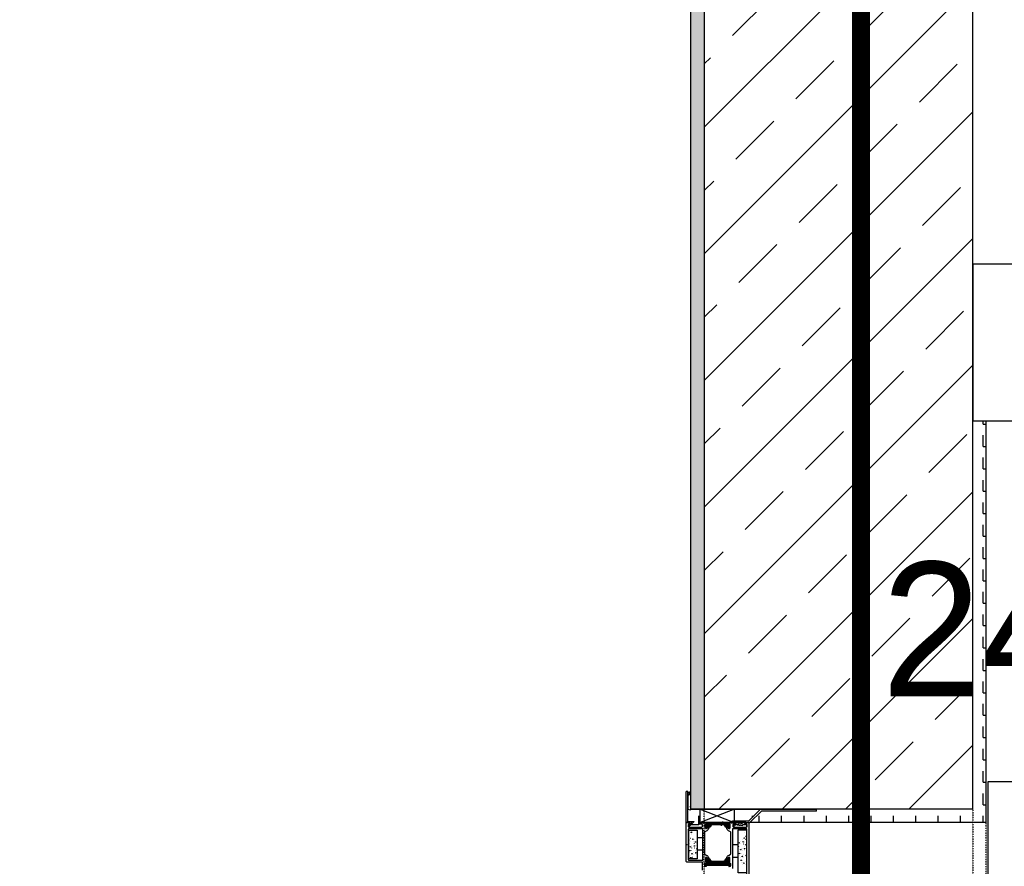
# Model space of a CAD drawing. Header units: millimetres. Extents: x -4577 to 1032787, y -66234 to 201209.
# Tile 179 of 256: x 4207 to 5307, y -7648 to -6703. Entities that reach past the tile are written whole.
import ezdxf
from ezdxf.enums import TextEntityAlignment as Align

# ---------------------------------------------------------------- set-up
doc = ezdxf.new("R2010")
doc.units = ezdxf.units.MM
for name, pattern in [('510_5_2OG_ELT_1004$0$11-07-22_DS_2OG$0$AUSGEZOGEN', [0]), ('510_5_2OG_ELT_1004$0$11-07-22_DS_2OG$0$STRICHLINIE_S4', [0.095, 0.06, -0.035]), ('510_5_2OG_ELT_1004$0$11-07-22_DS_2OG$0$VERDECKT2_S15', [0.025, 0, -0.025]), ('510_5_2OG_ELT_1004$0$11-07-22_DS_2OG$0$VERDECKT2_S2', [0.17, 0.1, -0.07]), ('510_5_2OG_ELT_1004$0$VERDECKT', [9.525, 6.35, -3.175]), ('VERDECKT', [0.375, 0.25, -0.125])]:
    doc.linetypes.add(name, pattern=pattern)
for name, color, linetype in [('0 TP BMA WP2', 1, 'Continuous'), ('510_5_2OG_ELT_1004$0$11-07-22_DS_2OG$0$106', 8, '510_5_2OG_ELT_1004$0$11-07-22_DS_2OG$0$AUSGEZOGEN'), ('510_5_2OG_ELT_1004$0$11-07-22_DS_2OG$0$108', 8, '510_5_2OG_ELT_1004$0$11-07-22_DS_2OG$0$AUSGEZOGEN'), ('510_5_2OG_ELT_1004$0$11-07-22_DS_2OG$0$GLASS', 8, '510_5_2OG_ELT_1004$0$11-07-22_DS_2OG$0$AUSGEZOGEN'), ('510_5_2OG_ELT_1004$0$11-07-22_DS_2OG$0$Nichttragende_Bauteile', 8, '510_5_2OG_ELT_1004$0$11-07-22_DS_2OG$0$AUSGEZOGEN'), ('510_5_2OG_ELT_1004$0$11-07-22_DS_2OG$0$Tragende_Bauteile', 8, '510_5_2OG_ELT_1004$0$11-07-22_DS_2OG$0$AUSGEZOGEN'), ('510_5_2OG_ELT_1004$0$Brandabschnitt', 6, '510_5_2OG_ELT_1004$0$VERDECKT'), ('510_5_2OG_ELT_1004$0$E__FM_BRANDM', 1, 'Continuous')]:
    doc.layers.add(name, color=color, linetype=linetype)
doc.layers.add('510_5_2OG_ELT_1004$0$E__SYM3DPOS', color=2, linetype='Continuous', plot=False)
doc.styles.add('510_5_2OG_ELT_1004$0$TXT', font='TXT.SHX', dxfattribs={"width": 0.7})
pattern_1 = [(90, (1885.797, -66881.692), (-20, 20), [10, -10]), (180, (1885.797, -66881.692), (-20, 20), [10, -10])]
pattern_2 = [(0, (1908.297, -66879.192), (25, 25), [12.5, -12.5]), (90, (1908.297, -66879.192), (25, 25), [12.5, -12.5])]

# ---------------------------------------------------------------- blocks, each defined once
blk = doc.blocks.new('510_5_2OG_ELT_1004$0$I641')
at = {"linetype": 'Continuous'}
for p, q in [((0, 7.943), (7.919, 7.943)), ((0, 0), (0, 7.943)), ((0, 7.943), (7.919, 7.943)), ((0, 0), (0, 7.943)), ((7.919, 7.943), (7.919, 0)), ((7.919, 7.943), (7.919, 0)), ((7.919, 0), (0, 0)), ((7.919, 0), (0, 0))]:
    blk.add_line(p, q, dxfattribs=at)
blk.add_lwpolyline([(6.468, 6.48), (1.451, 6.48), (1.451, 1.463), (6.468, 1.463)], close=True)
blk.add_circle((3.96, 3.972), 1.169)
at = {"layer": '510_5_2OG_ELT_1004$0$E__FM_BRANDM', "style": '510_5_2OG_ELT_1004$0$TXT', "flags": 1}
blk.add_attdef('EC_APPTAG', (0, 0), '', height=125, dxfattribs=at)
blk = doc.blocks.new('510_5_2OG_ELT_1004')
at = {"layer": '510_5_2OG_ELT_1004$0$11-07-22_DS_2OG$0$Nichttragende_Bauteile', "linetype": 'Continuous'}
h = blk.add_hatch(dxfattribs=at)
h.set_pattern_fill('MUSTER_NA', color=256, scale=12.5, style=0, pattern_type=2)
h.set_pattern_definition(pattern_2)
h.paths.add_polyline_path([(4956.8, -7584.1), (4971.8, -7584.1), (4971.8, -711.2), (4956.8, -711.2)], flags=0)
h = blk.add_hatch(dxfattribs=at)
h.set_pattern_fill('MUSTER_NA', color=256, scale=12.5, style=0, pattern_type=2)
h.set_pattern_definition(pattern_2)
h.paths.add_polyline_path([(5286.8, -7599.1), (5286.8, -7150.6), (5271.8, -7150.6), (5271.8, -7584.1), (5097.1, -7584.1), (5097.1, -7586.1), (5035.7, -7586.1), (5022.7, -7599.1)], flags=0)
h = blk.add_hatch(dxfattribs=at)
h.set_pattern_fill('MUSTER_NA', color=256, scale=10, angle=90, style=0, pattern_type=2)
h.set_pattern_definition(pattern_1)
h.paths.add_polyline_path([(4969.8, -7601.5), (4969.7, -7601.3), (4969.3, -7600.9), (4969.1, -7600.8), (4966.3, -7600.8), (4966.4, -7600), (4966.6, -7599.6), (4967.3, -7599.1), (4967.3, -7584.1), (4956.8, -7584.1), (4956.8, -7566.5), (4953.5, -7568.8), (4953.5, -7584.1), (4953.5, -7597.8), (4960.5, -7597.8), (4954.4, -7603.9), (4954.6, -7604), (4960.8, -7604.1), (4968.8, -7604.1), (4969.5, -7603.8), (4969.7, -7603.6), (4969.8, -7603.3)], flags=0)
h = blk.add_hatch(dxfattribs=at)
h.set_pattern_fill('MUSTER_NA', color=256, scale=10, angle=90, style=0, pattern_type=2)
h.set_pattern_definition(pattern_1)
h.paths.add_polyline_path([(5005.6, -7584.1), (5005.6, -7597.1), (5021.8, -7597.1), (5034.8, -7584.1)], flags=0)
at = {"layer": '510_5_2OG_ELT_1004$0$11-07-22_DS_2OG$0$Tragende_Bauteile', "linetype": 'Continuous'}
h = blk.add_hatch(dxfattribs=at)
h.set_pattern_fill('SCHRAFFUR_16', color=256, scale=1000, style=0, pattern_type=2)
h.set_pattern_definition([(45, (1895.8, -66891.69), (-70.71068, 70.71068), []), (45, (1860.44, -66856.34), (-70.71068, 70.71068), [60, -35])])
h.paths.add_polyline_path([(4971.8, -7584.1), (5271.8, -7584.1), (5271.8, -748.1), (4971.8, -711.2)], flags=0)
at = {"layer": '510_5_2OG_ELT_1004$0$11-07-22_DS_2OG$0$106', "linetype": '510_5_2OG_ELT_1004$0$11-07-22_DS_2OG$0$AUSGEZOGEN'}
for p, q in [((4991.3, -7602.8), (4991.3, -7601.5)), ((4991.8, -7597.9), (4993.3, -7599.6))]:
    blk.add_line(p, q, dxfattribs=at)
at = {"layer": '510_5_2OG_ELT_1004$0$11-07-22_DS_2OG$0$108', "linetype": '510_5_2OG_ELT_1004$0$11-07-22_DS_2OG$0$AUSGEZOGEN'}
for p, q in [((4973.1, -7601.8), (4979.6, -7601.8)), ((4979.4, -7602), (4978.4, -7603.7)), ((4994.1, -7601.8), (5000.6, -7601.8)), ((4995.2, -7603.7), (4994.3, -7602)), ((4954.5, -7612.3), (4954.6, -7612.2)), ((4956.9, -7610.1), (4957.5, -7609.5)), ((4957.6, -7610.3), (4956.9, -7610.1)), ((4957.5, -7609.5), (4957.6, -7610.3)), ((4957.6, -7612.2), (4957.7, -7612.2)), ((4973.1, -7602.8), (4978.9, -7602.8)), ((4973.1, -7603.8), (4978.3, -7603.8)), ((4973.1, -7604.8), (4976, -7604.8)), ((4994.7, -7602.8), (5000.6, -7602.8)), ((4995.3, -7603.8), (5000.6, -7603.8)), ((4997.7, -7604.8), (5000.6, -7604.8)), ((5016.4, -7607.1), (5016.3, -7607.1)), ((5016.4, -7610), (5016.4, -7610)), ((5018.8, -7607.8), (5019.1, -7607.4)), ((5019.1, -7607.9), (5018.8, -7607.8)), ((4954.5, -7618.3), (4955.1, -7618.5)), ((4954.6, -7619), (4954.5, -7618.9)), ((4955.1, -7618.5), (4954.6, -7619)), ((4955.4, -7622.8), (4955.4, -7622.7)), ((4956.3, -7616.9), (4956.2, -7616.9)), ((4956.3, -7619.9), (4956.3, -7619.8)), ((4958.6, -7617.7), (4959.2, -7617.1)), ((4959.4, -7617.9), (4958.6, -7617.7)), ((4959.2, -7617.1), (4959.4, -7617.9)), ((4959.4, -7619.8), (4959.4, -7619.8)), ((4960.7, -7622.5), (4960.6, -7622.6)), ((4961.1, -7617.5), (4961.1, -7617.4)), ((4961.8, -7620.5), (4962.6, -7620.7)), ((4962, -7621.3), (4961.8, -7620.5)), ((4962.6, -7620.7), (4962, -7621.3)), ((4963.7, -7619.2), (4963.7, -7619.2)), ((4963.7, -7622.2), (4963.8, -7622.1)), ((4964, -7615.7), (4970.3, -7615.7)), ((5009.6, -7623.7), (5003.3, -7623.7)), ((5009.9, -7618.2), (5009.8, -7618.2)), ((5010.6, -7621.3), (5011.3, -7621.5)), ((5012.4, -7620), (5012.4, -7620)), ((5012.4, -7622.9), (5012.5, -7622.9)), ((5015.1, -7618), (5015.1, -7618)), ((5015.5, -7622.8), (5015.6, -7622.8)), ((5017.3, -7620.5), (5017.3, -7620.5)), ((5018, -7623.6), (5018.8, -7623.8)), ((5018.2, -7614.7), (5018.1, -7614.6)), ((5018.1, -7617.6), (5018.2, -7617.6)), ((4954.7, -7630.6), (4955.3, -7630)), ((4955.4, -7630.8), (4954.7, -7630.6)), ((4955, -7627.8), (4954.9, -7627.9)), ((4955.3, -7630), (4955.4, -7630.8)), ((4955.4, -7632.7), (4955.5, -7632.7)), ((4956.1, -7625.8), (4956.9, -7626.1)), ((4956.3, -7626.6), (4956.1, -7625.8)), ((4956.9, -7626.1), (4956.3, -7626.6)), ((4957.2, -7630.4), (4957.2, -7630.3)), ((4957.9, -7633.4), (4958.6, -7633.7)), ((4958.1, -7634.2), (4957.9, -7633.4)), ((4958, -7624.5), (4958, -7624.5)), ((4958, -7627.5), (4958.1, -7627.4)), ((4958.6, -7633.7), (4958.1, -7634.2)), ((4959.8, -7632.1), (4959.7, -7632.1)), ((4960.4, -7625.3), (4961, -7624.7)), ((4961.1, -7625.5), (4960.4, -7625.3)), ((4961, -7624.7), (4961.1, -7625.5)), ((4961.1, -7627.4), (4961.2, -7627.4)), ((4962.2, -7632.9), (4962.7, -7632.3)), ((4962.9, -7633.1), (4962.2, -7632.9)), ((4962.4, -7630.1), (4962.4, -7630.2)), ((4962.7, -7632.3), (4962.9, -7633.1)), ((4962.9, -7625.1), (4962.9, -7625)), ((4962.9, -7635), (4962.9, -7635)), ((4963.6, -7628.1), (4964, -7628.2)), ((4963.8, -7628.9), (4963.6, -7628.1)), ((4964, -7628.6), (4963.8, -7628.9)), ((4970.3, -7629.7), (4964, -7629.7)), ((5009.9, -7626.2), (5009.6, -7626.2)), ((5009.8, -7628.1), (5009.9, -7628.1)), ((5011.2, -7630.9), (5011.1, -7630.9)), ((5011.6, -7625.8), (5011.6, -7625.8)), ((5012.3, -7628.9), (5013.1, -7629.1)), ((5013.4, -7633.4), (5013.3, -7633.4)), ((5014.2, -7627.6), (5014.1, -7627.6)), ((5014.2, -7630.5), (5014.2, -7630.5)), ((5016.6, -7628.3), (5017.1, -7627.8)), ((5017.3, -7628.5), (5016.6, -7628.3)), ((5016.9, -7625.6), (5016.8, -7625.6)), ((5017.1, -7627.8), (5017.3, -7628.5)), ((5017.3, -7630.4), (5017.3, -7630.4)), ((5018.6, -7633.2), (5018.6, -7633.2)), ((5019.1, -7628.1), (5019.1, -7628.1)), ((4956.5, -7638.2), (4957, -7637.6)), ((4956.7, -7635.4), (4956.7, -7635.5)), ((4959, -7638), (4958.9, -7637.9)), ((4959.8, -7635.1), (4959.8, -7635)), ((4974, -7645.1), (4972.6, -7646.4)), ((4973.9, -7647.1), (4972.6, -7645.8)), ((4973.1, -7639.1), (4976, -7639.1)), ((4973.1, -7640.1), (4978.3, -7640.1)), ((4973.1, -7641.1), (4978.9, -7641.1)), ((4973.1, -7642.1), (4979.6, -7642.1)), ((4976.6, -7647.1), (4974.6, -7645.1)), ((4976.7, -7645.1), (4974.7, -7647.1)), ((4976.2, -7643.1), (4997.5, -7643.1)), ((4976.3, -7644.1), (4997.4, -7644.1)), ((4976.8, -7644.6), (4996.9, -7644.6)), ((4979.4, -7647.1), (4977.4, -7645.1)), ((4979.4, -7645.1), (4977.4, -7647.1)), ((4979.4, -7641.9), (4978.4, -7640.2)), ((4982.1, -7647.1), (4980.1, -7645.1)), ((4982.1, -7645.1), (4980.1, -7647.1)), ((4984.8, -7647.1), (4982.8, -7645.1)), ((4984.8, -7645.1), (4982.8, -7647.1)), ((4987.5, -7647.1), (4985.5, -7645.1)), ((4987.6, -7645.1), (4985.6, -7647.1)), ((4990.2, -7647.1), (4988.2, -7645.1)), ((4990.3, -7645.1), (4988.3, -7647.1)), ((4992.9, -7647.1), (4990.9, -7645.1)), ((4993, -7645.1), (4991, -7647.1)), ((4995.7, -7647.1), (4993.7, -7645.1)), ((4995.7, -7645.1), (4993.7, -7647.1)), ((4994.1, -7642.1), (5000.6, -7642.1)), ((4995.2, -7640.2), (4994.3, -7641.9)), ((4994.7, -7641.1), (5000.6, -7641.1)), ((4995.3, -7640.1), (5000.6, -7640.1)), ((4998.4, -7647.1), (4996.4, -7645.1)), ((4998.4, -7645.1), (4996.4, -7647.1)), ((4997.7, -7639.1), (5000.6, -7639.1)), ((5001, -7647), (4999.1, -7645.1)), ((5001, -7645.2), (4999.1, -7647.1)), ((5003.3, -7637.7), (5009.6, -7637.7)), ((5010.3, -7640.5), (5010.2, -7640.5)), ((5010.2, -7643.4), (5010.3, -7643.4)), ((5011.6, -7635.7), (5011.6, -7635.7)), ((5012.9, -7638.5), (5012.9, -7638.5)), ((5013.3, -7643.3), (5013.4, -7643.3)), ((5014.1, -7636.5), (5014.8, -7636.7)), ((5014.2, -7637.2), (5014.1, -7636.5)), ((5014.8, -7636.7), (5014.2, -7637.2)), ((5015.1, -7641), (5015.1, -7641)), ((5015.8, -7644.1), (5016.6, -7644.3)), ((5016, -7635.2), (5015.9, -7635.2)), ((5015.9, -7638.1), (5016, -7638.1)), ((5017.7, -7642.8), (5017.6, -7642.8)), ((5017.7, -7645.7), (5017.7, -7645.7)), ((5019, -7638), (5019.1, -7638)), ((5014.7, -7646.1), (5014.6, -7646.1))]:
    blk.add_line(p, q, dxfattribs=at)
for points in [[(4973.1, -7644.6), (4972.6, -7644.6), (4972.4, -7644.6), (4972.3, -7644.7), (4972.2, -7644.9), (4972.1, -7645.1), (4972.1, -7647.1), (4972.2, -7647.3), (4972.3, -7647.4), (4972.4, -7647.5), (4972.6, -7647.6), (4973.6, -7647.6), (4973.8, -7647.6), (4974, -7647.7), (4974.1, -7647.9), (4974.1, -7648.1)], [(4969.8, -7652.1), (4969.8, -7643.6), (4969.8, -7643.4), (4969.7, -7643.2), (4969.5, -7643.1), (4969.3, -7643.1), (4952.3, -7643.1), (4952.1, -7643), (4952, -7642.9), (4951.9, -7642.8), (4951.8, -7642.6), (4951.8, -7599.1), (4955.2, -7599.1), (4956.3, -7600.2), (4956.3, -7600.5), (4956.3, -7600.6), (4956.2, -7600.7), (4956, -7600.8), (4954.8, -7600.8), (4954.6, -7600.8), (4954.3, -7600.9), (4954.1, -7601.1), (4954, -7601.3), (4953.9, -7601.5), (4953.8, -7601.8), (4953.8, -7603.1), (4953.9, -7603.3), (4954, -7603.6), (4954.1, -7603.8), (4954.3, -7603.9), (4954.6, -7604), (4954.8, -7604.1), (4960.8, -7604.1), (4961, -7604.2), (4961.2, -7604.3), (4961.4, -7604.3), (4961.7, -7604.2), (4961.8, -7604.1), (4968.8, -7604.1), (4969.1, -7604), (4969.3, -7603.9), (4969.5, -7603.8), (4969.7, -7603.6), (4969.8, -7603.3), (4969.8, -7603.1), (4969.8, -7601.8), (4969.8, -7601.5), (4969.7, -7601.3), (4969.5, -7601.1), (4969.3, -7600.9), (4969.1, -7600.8), (4968.8, -7600.8), (4966.3, -7600.8), (4966.3, -7600.3), (4966.4, -7600), (4966.5, -7599.8), (4966.6, -7599.6), (4966.8, -7599.4), (4967.1, -7599.3), (4967.3, -7599.3), (4973.1, -7599.3), (4973.2, -7599.4), (4973.4, -7599.5), (4973.8, -7599.5), (4974, -7599.4), (4974.1, -7599.3), (4976, -7599.3), (4976.1, -7599.3), (4976.2, -7599.4), (4976.3, -7599.6), (4976.3, -7600.6), (4976.2, -7600.7), (4976.1, -7600.8), (4976, -7600.9), (4973.6, -7600.9), (4973.4, -7600.9), (4973.2, -7601), (4973.1, -7601.2), (4973.1, -7601.4), (4973.1, -7605.3)], [(4973.9, -7605.6), (4973.6, -7605.5), (4973.4, -7605.4), (4973.2, -7605.2), (4973.1, -7605), (4973.1, -7604.8), (4973.1, -7601.4), (4973.1, -7601.2), (4973.2, -7601), (4973.4, -7600.9), (4973.6, -7600.9), (4976, -7600.9), (4976.1, -7600.8), (4976.2, -7600.7), (4976.3, -7600.6), (4976.3, -7599.8), (4976.3, -7599.6), (4976.4, -7599.4), (4976.6, -7599.3), (4976.8, -7599.3)], [(4996.9, -7599.3), (4997.1, -7599.3), (4997.2, -7599.4), (4997.3, -7599.6), (4997.4, -7599.8), (4997.4, -7600.6), (4997.4, -7600.7), (4997.5, -7600.8), (4997.7, -7600.9), (5000.1, -7600.9), (5000.3, -7600.9), (5000.4, -7601), (5000.5, -7601.2), (5000.6, -7601.4), (5000.6, -7604.8), (5000.5, -7605), (5000.4, -7605.2), (5000.3, -7605.4), (5000, -7605.5), (4999.8, -7605.6)], [(5000.6, -7605.3), (5000.6, -7601.4), (5000.5, -7601.2), (5000.4, -7601), (5000.3, -7600.9), (5000.1, -7600.9), (4997.7, -7600.9), (4997.5, -7600.8), (4997.4, -7600.7), (4997.4, -7600.6), (4997.4, -7599.6), (4997.4, -7599.4), (4997.5, -7599.3), (4997.7, -7599.3), (4999.6, -7599.3), (4999.7, -7599.4), (4999.9, -7599.5), (5000.3, -7599.5), (5000.5, -7599.4), (5000.6, -7599.3), (5001, -7599.3), (5000.6, -7599.3), (5006.3, -7599.3), (5006.6, -7599.3), (5006.8, -7599.4), (5007, -7599.6), (5007.2, -7599.8), (5007.3, -7600), (5007.3, -7600.3), (5007.3, -7600.8), (5004.8, -7600.8), (5004.6, -7600.8), (5004.3, -7600.9), (5004.1, -7601.1), (5004, -7601.3), (5003.9, -7601.5), (5003.8, -7601.8), (5003.8, -7603.1), (5003.9, -7603.3), (5004, -7603.6), (5004.1, -7603.8), (5004.3, -7603.9), (5004.6, -7604), (5004.8, -7604.1), (5011.8, -7604.1), (5012, -7604.2), (5012.2, -7604.3), (5012.4, -7604.3), (5012.7, -7604.2), (5012.8, -7604.1), (5018.8, -7604.1), (5019.1, -7604), (5019.3, -7603.9), (5019.5, -7603.8), (5019.7, -7603.6), (5019.8, -7603.3), (5019.8, -7603.1), (5019.8, -7601.8), (5019.8, -7601.5), (5019.7, -7601.3), (5019.5, -7601.1), (5019.3, -7600.9), (5019.1, -7600.8), (5018.8, -7600.8), (5017.6, -7600.8), (5017.5, -7600.7), (5017.4, -7600.6), (5017.3, -7600.5), (5017.3, -7600.2), (5018.4, -7599.1), (5021.8, -7599.1), (5021.8, -7664.6)], [(4999.5, -7648.1), (4999.6, -7647.9), (4999.7, -7647.7), (4999.8, -7647.6), (5000, -7647.6), (5001, -7647.6), (5001.2, -7647.5), (5001.4, -7647.4), (5001.5, -7647.3), (5001.5, -7647.1), (5001.5, -7645.1), (5001.5, -7644.9), (5001.4, -7644.7), (5001.2, -7644.6), (5001, -7644.6), (5000.6, -7644.6), (5000.5, -7644.4), (5000.3, -7644.4), (4999.9, -7644.4), (4999.7, -7644.4), (4999.6, -7644.6), (4997.7, -7644.6), (4997.5, -7644.5), (4997.4, -7644.4), (4997.4, -7644.3), (4997.4, -7643.3), (4997.4, -7643.1), (4997.5, -7643), (4997.7, -7643), (5000.1, -7643), (5000.3, -7642.9), (5000.4, -7642.8), (5000.5, -7642.7), (5000.6, -7642.5), (5000.6, -7638.6)], [(4969.8, -7605.9), (4954.5, -7605.9), (4954.3, -7605.9), (4954.2, -7606), (4954.1, -7606.2), (4954, -7606.4), (4954, -7640.6), (4954.1, -7640.8), (4954.2, -7640.9), (4954.3, -7641), (4954.5, -7641.1), (4969.8, -7641.1), (4970, -7641), (4970.2, -7640.9), (4970.3, -7640.8), (4970.3, -7640.6), (4970.3, -7606.4)], [(4970.3, -7606.4), (4970.3, -7606.2), (4970.2, -7606), (4970, -7605.9), (4969.8, -7605.9)], [(4973.1, -7605.3), (4973.1, -7605.5), (4973.2, -7605.6), (4973.4, -7605.7), (4973.6, -7605.8), (4974.3, -7605.8), (4976.7, -7604.4), (4976.8, -7604.4), (4976.8, -7604.4), (4976.9, -7604.5), (4976.8, -7605.1), (4976.7, -7605.6), (4976.5, -7606.1), (4976.2, -7606.7), (4975.9, -7607.1), (4975.5, -7607.6), (4975.1, -7607.9), (4974.6, -7608.3), (4974.1, -7608.5), (4972.4, -7609.5), (4972.2, -7609.7), (4972.2, -7609.8), (4972.1, -7610), (4972.1, -7633.9), (4972.2, -7634), (4972.2, -7634.2), (4972.4, -7634.3), (4974.1, -7635.3), (4974.6, -7635.6), (4975.1, -7635.9), (4975.5, -7636.3), (4975.9, -7636.7), (4976.2, -7637.2), (4976.5, -7637.7), (4976.7, -7638.2), (4976.8, -7638.8), (4976.9, -7639.3), (4976.8, -7639.4), (4976.8, -7639.5), (4976.7, -7639.5), (4974.3, -7638.1), (4973.6, -7638.1), (4973.4, -7638.1), (4973.2, -7638.2), (4973.1, -7638.4), (4973.1, -7638.6)], [(4976.9, -7604.2), (4974.5, -7605.6), (4973.9, -7605.6)], [(4978.4, -7603.7), (4978.3, -7603.9), (4978.1, -7604), (4977.8, -7604.1), (4977.6, -7604.2), (4977.2, -7604.2), (4977.1, -7604.2), (4977, -7604.2), (4976.9, -7604.2)], [(4996.7, -7604.2), (4996.6, -7604.2), (4996.6, -7604.2), (4996.5, -7604.2), (4996.1, -7604.2), (4995.8, -7604.1), (4995.6, -7604), (4995.4, -7603.9), (4995.2, -7603.7)], [(4999.8, -7605.6), (4999.1, -7605.6), (4996.7, -7604.2)], [(5000.6, -7638.6), (5000.5, -7638.4), (5000.4, -7638.2), (5000.3, -7638.1), (5000.1, -7638.1), (4999.4, -7638.1), (4997, -7639.5), (4996.9, -7639.5), (4996.8, -7639.4), (4996.8, -7639.3), (4996.9, -7638.8), (4997, -7638.2), (4997.2, -7637.7), (4997.5, -7637.2), (4997.8, -7636.7), (4998.2, -7636.3), (4998.6, -7635.9), (4999.1, -7635.6), (4999.6, -7635.3), (5001.3, -7634.3), (5001.4, -7634.2), (5001.5, -7634), (5001.5, -7633.9), (5001.5, -7610), (5001.5, -7609.8), (5001.4, -7609.7), (5001.3, -7609.5), (4999.6, -7608.5), (4999.1, -7608.3), (4998.6, -7607.9), (4998.2, -7607.6), (4997.8, -7607.1), (4997.5, -7606.7), (4997.2, -7606.1), (4997, -7605.6), (4996.9, -7605.1), (4996.8, -7604.5), (4996.8, -7604.4), (4996.9, -7604.4), (4997, -7604.4), (4999.4, -7605.8), (5000.1, -7605.8), (5000.3, -7605.7), (5000.4, -7605.6), (5000.5, -7605.5), (5000.6, -7605.3)], [(5019.6, -7662.6), (5019.6, -7606.4), (5019.6, -7606.2), (5019.5, -7606), (5019.3, -7605.9), (5019.1, -7605.9), (5003.8, -7605.9), (5003.6, -7605.9), (5003.5, -7606), (5003.4, -7606.2), (5003.3, -7606.4), (5003.3, -7650.3)], [(5011.3, -7621.5), (5010.7, -7622), (5010.6, -7621.3)], [(5015.6, -7620.9), (5014.8, -7620.7), (5015.4, -7620.2), (5015.6, -7620.9)], [(5017, -7616.2), (5016.4, -7616.7), (5016.3, -7616), (5017, -7616.2)], [(5018.8, -7623.8), (5018.2, -7624.3), (5018, -7623.6)], [(5009.6, -7625.5), (5009.7, -7625.5), (5009.9, -7626.2)], [(5013.1, -7629.1), (5012.5, -7629.6), (5012.3, -7628.9)], [(4957, -7637.6), (4957.2, -7638.4), (4956.5, -7638.2)], [(5001, -7645.1), (5001, -7647.1), (4972.6, -7647.1), (4972.6, -7645.1), (5001, -7645.1)], [(4976.9, -7639.6), (4974.5, -7638.3), (4973.9, -7638.3), (4973.6, -7638.3), (4973.4, -7638.4), (4973.2, -7638.6), (4973.1, -7638.8), (4973.1, -7639.1), (4973.1, -7642.5), (4973.1, -7642.7), (4973.2, -7642.8), (4973.4, -7642.9), (4973.6, -7643), (4976, -7643), (4976.1, -7643), (4976.2, -7643.1), (4976.3, -7643.3), (4976.3, -7644.1), (4976.3, -7644.3), (4976.4, -7644.4), (4976.6, -7644.5), (4976.8, -7644.6)], [(4973.1, -7638.6), (4973.1, -7642.5), (4973.1, -7642.7), (4973.2, -7642.8), (4973.4, -7642.9), (4973.6, -7643), (4976, -7643), (4976.1, -7643), (4976.2, -7643.1), (4976.3, -7643.3), (4976.3, -7644.3), (4976.2, -7644.4), (4976.1, -7644.5), (4976, -7644.6), (4974.1, -7644.6), (4974, -7644.4), (4973.8, -7644.4), (4973.4, -7644.4), (4973.2, -7644.4), (4973.1, -7644.6)], [(4978.4, -7640.2), (4978.3, -7640), (4978.1, -7639.8), (4977.8, -7639.7), (4977.6, -7639.7), (4977.2, -7639.7), (4977.1, -7639.7), (4977, -7639.6), (4976.9, -7639.6)], [(4994.3, -7641.9), (4994.1, -7642.1), (4993.9, -7642.2), (4993.7, -7642.3), (4993.4, -7642.4), (4980.3, -7642.4), (4980, -7642.3), (4979.8, -7642.2), (4979.6, -7642.1), (4979.4, -7641.9)], [(4996.7, -7639.6), (4996.6, -7639.6), (4996.6, -7639.7), (4996.5, -7639.7), (4996.1, -7639.7), (4995.8, -7639.7), (4995.6, -7639.8), (4995.4, -7640), (4995.2, -7640.2)], [(5000.6, -7642.5), (5000.6, -7639.1), (5000.5, -7638.8), (5000.4, -7638.6), (5000.3, -7638.4), (5000, -7638.3), (4999.8, -7638.3), (4999.1, -7638.3), (4996.7, -7639.6)], [(4996.9, -7644.6), (4997.1, -7644.5), (4997.2, -7644.4), (4997.3, -7644.3), (4997.4, -7644.1), (4997.4, -7643.3), (4997.4, -7643.1), (4997.5, -7643), (4997.7, -7643), (5000.1, -7643)], [(5000.1, -7643), (5000.3, -7642.9), (5000.4, -7642.8), (5000.5, -7642.7), (5000.6, -7642.5)], [(5016.6, -7644.3), (5016, -7644.8), (5015.8, -7644.1)], [(5018.9, -7635.4), (5019.1, -7636.1), (5018.3, -7635.9), (5018.9, -7635.4)]]:
    blk.add_lwpolyline(points, dxfattribs=at)
for points in [[(4964, -7639.5), (4954.5, -7639.5), (4954.5, -7607.5), (4964, -7607.5), (4964, -7639.5)], [(5019.1, -7655), (5009.6, -7655), (5009.6, -7607), (5019.1, -7607), (5019.1, -7655)], [(5010.9, -7633.6), (5011.4, -7633.1), (5011.6, -7633.8), (5010.9, -7633.6)], [(5012.6, -7641.2), (5013.2, -7640.7), (5013.4, -7641.4), (5012.6, -7641.2)]]:
    blk.add_lwpolyline(points, close=True, dxfattribs=at)
at = {"layer": '510_5_2OG_ELT_1004$0$11-07-22_DS_2OG$0$GLASS', "linetype": '510_5_2OG_ELT_1004$0$11-07-22_DS_2OG$0$VERDECKT2_S15'}
blk.add_arc((4925.9, -8795.7), 1172, 88.6036, 88.7311, dxfattribs=at)
at = {"layer": '510_5_2OG_ELT_1004$0$11-07-22_DS_2OG$0$Nichttragende_Bauteile', "linetype": '510_5_2OG_ELT_1004$0$11-07-22_DS_2OG$0$AUSGEZOGEN'}
for p, q in [((4956.8, -7584.1), (4956.8, -724.5)), ((6071.8, -6975.6), (5271.8, -6975.6)), ((5271.8, -6975.6), (5271.8, -7150.6)), ((5271.8, -7150.6), (6246.8, -7150.6)), ((5286.8, -7599.1), (5286.8, -7150.6)), ((4951.8, -7584.1), (4951.8, -7564.2)), ((4953.5, -7564.2), (4951.8, -7564.2)), ((4953.5, -7584.1), (4953.5, -7564.2)), ((4953.5, -7565.6), (4956.8, -7564.5)), ((4953.5, -7567.2), (4956.8, -7565.3)), ((4953.5, -7568.8), (4956.8, -7566.5)), ((4956.8, -7566.5), (4953.5, -7568.8)), ((4953.5, -7568.8), (4953.5, -7584.1)), ((4956.8, -7584.1), (4956.8, -7566.5)), ((4951.8, -7599.1), (4951.8, -7584.1)), ((4953.5, -7597.8), (4953.5, -7584.1)), ((4953.5, -7584.1), (4956.3, -7584.9)), ((4956.3, -7584.9), (4956.8, -7584.1)), ((4956.8, -7584.1), (5043.9, -7584.1)), ((4971.8, -7584.1), (4956.8, -7584.1)), ((4967.3, -7599.3), (4967.3, -7584.1)), ((5005.6, -7584.1), (4967.3, -7599.1)), ((4967.3, -7584.1), (5003.3, -7598.1)), ((5005.6, -7597.1), (5005.6, -7584.1)), ((5021.8, -7597.1), (5034.8, -7584.1)), ((5022.7, -7599.1), (5035.7, -7586.1)), ((5097.1, -7586.1), (5035.7, -7586.1)), ((5043.9, -7584.1), (5097.1, -7584.1)), ((5097.1, -7586.1), (5097.1, -7584.1)), ((4955.2, -7599.1), (4951.8, -7599.1)), ((4953.5, -7597.8), (4960.5, -7597.8)), ((4956.3, -7600.6), (4953.7, -7603.2)), ((4960.5, -7597.8), (4954.3, -7604.1)), ((4956.3, -7600.6), (4957.8, -7599.1)), ((5018.4, -7599.1), (4967.3, -7599.1)), ((4973.1, -7601.8), (4979.6, -7601.8)), ((4976.2, -7600.8), (4997.5, -7600.8)), ((4976.3, -7599.8), (4997.4, -7599.8)), ((4976.8, -7599.3), (4996.9, -7599.3)), ((4979.4, -7602), (4978.4, -7603.7)), ((4994.1, -7601.8), (5000.6, -7601.8)), ((4995.2, -7603.7), (4994.3, -7602)), ((5003.3, -7599.1), (5003.3, -7597.1)), ((5003.3, -7597.1), (5021.8, -7597.1)), ((5004.9, -7601.6), (5004.9, -7603.3)), ((5004.9, -7601.6), (5007.3, -7601.6)), ((5007.3, -7601.6), (5009.7, -7600.6)), ((5009.7, -7600.6), (5010.9, -7600.1)), ((5010.9, -7600.1), (5011.3, -7599.1)), ((5012.8, -7600.1), (5012.7, -7599.1)), ((5014.1, -7600.6), (5012.8, -7600.1)), ((5016.4, -7601.6), (5014.1, -7600.6)), ((5018.9, -7601.6), (5016.4, -7601.6)), ((5018.9, -7601.6), (5018.9, -7603.3)), ((5021.8, -7599.1), (5022.7, -7599.1)), ((5286.8, -7599.1), (5021.8, -7599.1)), ((5009.7, -7602), (5008.8, -7602.4)), ((5011, -7602), (5009.7, -7602)), ((5011, -7602), (5011.9, -7602)), ((5012.7, -7602), (5011.9, -7602)), ((5012.7, -7602), (5011.9, -7602)), ((5012.7, -7602), (5014.1, -7602)), ((5012.7, -7602), (5014.1, -7602)), ((5014.1, -7602), (5015, -7602.4))]:
    blk.add_line(p, q, dxfattribs=at)
at = {"layer": '510_5_2OG_ELT_1004$0$11-07-22_DS_2OG$0$Nichttragende_Bauteile', "linetype": '510_5_2OG_ELT_1004$0$11-07-22_DS_2OG$0$STRICHLINIE_S4'}
blk.add_line((5286.8, -8869.1), (5286.8, -7599.1), dxfattribs=at)
at = {"layer": '510_5_2OG_ELT_1004$0$11-07-22_DS_2OG$0$Nichttragende_Bauteile', "linetype": '510_5_2OG_ELT_1004$0$11-07-22_DS_2OG$0$AUSGEZOGEN'}
for points in [[(4973.9, -7605.6), (4973.6, -7605.5), (4973.4, -7605.4), (4973.2, -7605.2), (4973.1, -7605), (4973.1, -7604.8), (4973.1, -7601.4), (4973.1, -7601.2), (4973.2, -7601), (4973.4, -7600.9), (4973.6, -7600.9), (4976, -7600.9), (4976.1, -7600.8), (4976.2, -7600.7), (4976.3, -7600.6), (4976.3, -7599.8), (4976.3, -7599.6), (4976.4, -7599.4), (4976.6, -7599.3), (4976.8, -7599.3)], [(4994.3, -7602), (4994.1, -7601.8), (4993.9, -7601.6), (4993.7, -7601.5), (4993.4, -7601.5), (4980.3, -7601.5), (4980, -7601.5), (4979.8, -7601.6), (4979.6, -7601.8), (4979.4, -7602)], [(4996.9, -7599.3), (4997.1, -7599.3), (4997.2, -7599.4), (4997.3, -7599.6), (4997.4, -7599.8), (4997.4, -7600.6), (4997.4, -7600.7), (4997.5, -7600.8), (4997.7, -7600.9), (5000.1, -7600.9), (5000.3, -7600.9), (5000.4, -7601), (5000.5, -7601.2), (5000.6, -7601.4), (5000.6, -7604.8), (5000.5, -7605), (5000.4, -7605.2), (5000.3, -7605.4), (5000, -7605.5), (4999.8, -7605.6)]]:
    blk.add_lwpolyline(points, dxfattribs=at)
at = {"layer": '510_5_2OG_ELT_1004$0$11-07-22_DS_2OG$0$Tragende_Bauteile', "linetype": '510_5_2OG_ELT_1004$0$11-07-22_DS_2OG$0$AUSGEZOGEN'}
for p, q in [((4971.8, -711.2), (4971.8, -7584.1)), ((5271.8, -7584.1), (5271.8, -748.1)), ((5271.8, -7584.1), (4971.8, -7584.1))]:
    blk.add_line(p, q, dxfattribs=at)
at = {"layer": '510_5_2OG_ELT_1004$0$11-07-22_DS_2OG$0$Tragende_Bauteile', "linetype": '510_5_2OG_ELT_1004$0$11-07-22_DS_2OG$0$VERDECKT2_S2'}
for p, q in [((4971.8, -8884.1), (4971.8, -7584.1)), ((5271.8, -7584.1), (5271.8, -8884.1))]:
    blk.add_line(p, q, dxfattribs=at)
at = {"layer": '510_5_2OG_ELT_1004$0$Brandabschnitt', "lineweight": 25, "const_width": 20, "flags": 128}
blk.add_lwpolyline([(5147.1, 40.6), (5147.1, -9504.8), (2525, -9504.8), (2525, -13931.3), (2525, -14342.3)], dxfattribs=at)
at = {"layer": '510_5_2OG_ELT_1004$0$E__FM_BRANDM', "lineweight": 25}
ref = blk.add_blockref('510_5_2OG_ELT_1004$0$I641', (5288.9, -7751.9, 117950), dxfattribs=dict(at, xscale=25, yscale=25, zscale=25))
ref.add_attrib('EC_3DPOS', 'x', dxfattribs={"layer": '510_5_2OG_ELT_1004$0$E__SYM3DPOS', "height": 80, "style": '510_5_2OG_ELT_1004$0$TXT'}).set_placement((5288.9, -7751.9, 117950), align=Align.MIDDLE)

msp = doc.modelspace()

# ---------------------------------------------------------------- block references
msp.add_blockref('510_5_2OG_ELT_1004', (0, -0.1))

# ---------------------------------------------------------------- texts
at = {"layer": '0 TP BMA WP2', "linetype": 'VERDECKT', "lineweight": 25}
msp.add_text('240.1', height=150, dxfattribs=at).set_placement((5169.9, -7458.2))

doc.saveas('drawing.dxf')
